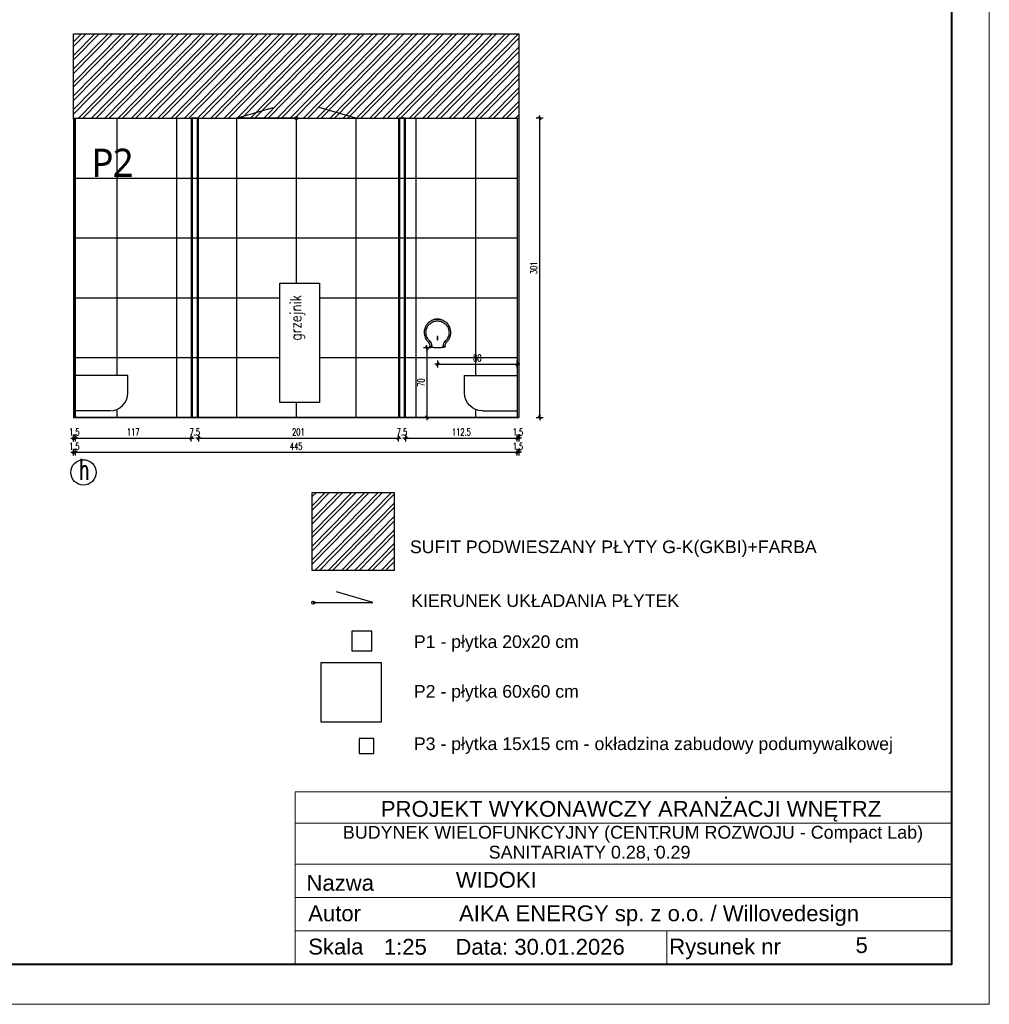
# Model space of a CAD drawing. Header units: centimetres. Extents: x -15121 to 30567, y -60641 to 0.
# Tile 79 of 256: x 7180 to 8156, y -27541 to -26550. Entities that reach past the tile are written whole.
import ezdxf
from ezdxf.enums import TextEntityAlignment as Align

# ---------------------------------------------------------------- set-up
doc = ezdxf.new("R2010")
doc.units = ezdxf.units.CM
doc.header["$LTSCALE"] = 60
doc.layers.add('A Obramowanie', color=7, linetype='Continuous', lineweight=15, plot=False)
doc.layers.add('A Ramka', color=5, linetype='Continuous', lineweight=40)
doc.layers.add('A tabelka ogólna 25', color=7, linetype='Continuous', lineweight=20)
for name, color, linetype in [('AIKA oznaczenia okładzin', 5, 'Continuous'), ('AIKA oznaczenia widoków', 30, 'Continuous'), ('AIKA powierzchnie', 6, 'Continuous'), ('AIKA sanitariaty', 7, 'Continuous'), ('AIKA sufity podwieszane', 8, 'Continuous'), ('AIKA TYNK', 5, 'Continuous'), ('AIKA widoki wymiarowanie', 7, 'Continuous'), ('AIKA widokowe', 7, 'Continuous'), ('AIKA ŚCIANA', 8, 'Continuous'), ('widokowe', 7, 'Continuous')]:
    doc.layers.add(name, color=color, linetype=linetype)
doc.styles.add('Annotative', font='arial.ttf')
doc.styles.add('RomanS', font='romans.shx')
doc.styles.add('SŁAWKA', font='simplex.shx', dxfattribs={"height": 12.5})
doc.styles.add('WYM--ROMANSSHX-08', font='ROMANS.SHX', dxfattribs={"width": 0.8})
doc.styles.add('wymiar', font='txt.shx', dxfattribs={"width": 0.6})
doc.dimstyles.new('Dwudziestka', dxfattribs={"dimtxt": 7, "dimasz": 0.7, "dimexe": 5, "dimexo": 0, "dimgap": 2.5, "dimtad": 1, "dimtoh": 1, "dimdec": 3, "dimrnd": 0.5, "dimdsep": 46, "dimtxsty": 'wymiar', "dimblk": 'znacznik', "dimcen": 0, "dimdle": 5, "dimse1": 1, "dimse2": 1, "dimclrd": 256, "dimclre": 256, "dimclrt": 256, "dimadec": 0, "dimazin": 0, "dimtfac": 0.4, "dimtdec": 3, "dimtix": 1, "dimtofl": 0, "dimtmove": 2, "dimatfit": 3, "dimldrblk": 'znacznik', "dimfxl": 1, "dimtolj": 1, "dimarcsym": 0})

# ---------------------------------------------------------------- blocks, each defined once
blk = doc.blocks.new('sl dozownik papieru widok')
at = {"layer": 'AIKA sanitariaty', "extrusion": (0, 1, 0)}
for p, q in [((3.5, 12.01), (3.5, 11.98)), ((3.5, 12.01), (3.56, 12.01)), ((3.63, 12.05), (3.58, 12.14)), ((15.42, 12.14), (15.37, 12.05)), ((15.44, 12.01), (15.5, 12.01)), ((15.5, 11.98), (15.5, 12.01)), ((9.2, -7.1), (9.2, -4.4)), ((9.8, -4.4), (9.8, -7.1)), ((1.8, -14), (1.8, -14.1)), ((1.8, -14.1), (1.8, -14.2)), ((2, -14.23), (3.67, -14.23)), ((2, -14.23), (2, -14.77)), ((3.67, -15.02), (3.67, -14.23)), ((15.33, -14.23), (15.33, -15.02)), ((15.33, -14.23), (17, -14.23)), ((17, -14.77), (17, -14.23)), ((17.2, -14.1), (17.2, -14)), ((17.2, -14.2), (17.2, -14.1))]:
    blk.add_line(p, q, dxfattribs=at)
at = {"layer": 'AIKA sanitariaty'}
for centre, radius, start, end in [((9.5, 0), 13.4, 117.23383, 143.20323), ((9.17, 0), 11.4, 117.03569, 143.57479), ((3.65, 12.01), 0.15, 117.664, 180), ((9.5, 0.85), 12.75, 62.336, 117.664), ((9.5, 0.85), 12.6, 69.60706, 110.39294), ((9.83, 0), 11.4, 36.42521, 62.96431), ((15.35, 12.01), 0.15, 0, 62.336), ((9.5, 0), 13.4, 36.79677, 62.76617), ((9.5, 0), 13.4, 216.79677, 225.05176), ((9.17, 0), 11.4, 216.42521, 225.05176), ((-4.7, -14.23), 6.7, 0, 45.05176), ((-5.03, -14.23), 8.7, 0, 45.05176), ((24.03, -14.23), 8.7, 134.94824, 180), ((23.7, -14.23), 6.7, 134.94824, 180), ((9.83, 0), 11.4, 314.94824, 323.57479), ((9.5, 0), 13.4, 314.94824, 323.20323), ((2.2, -14), 0.4, 123.92488, 180), ((2.2, -14.2), 0.4, 180, 240), ((9.5, 29.6), 45, 262.5597, 262.97963), ((9.5, 29.6), 45, 277.02037, 277.4403), ((16.8, -14.2), 0.4, 300, 0), ((16.8, -14), 0.4, 0, 56.07512)]:
    blk.add_arc(centre, radius, start, end, dxfattribs=at)
for points, knots in [([(3.37, 11.91), (3.71, 12.09), (4.05, 12.25), (5.18, 12.71), (5.98, 12.95), (7.43, 13.26), (8.08, 13.34), (8.99, 13.39), (9.24, 13.4), (9.5, 13.4)], [665.068332, 665.068332, 665.068332, 665.068332, 674.873359, 674.873359, 696.15174, 696.15174, 712.840829, 712.840829, 719.36757, 719.36757, 719.36757, 719.36757]), ([(3.99, 10.15), (3.99, 10.15), (3.99, 10.15), (4, 10.14), (4, 10.13), (4, 10.11)], [25.154736, 25.154736, 25.154736, 25.154736, 25.2068571, 25.2068571, 25.5412471, 25.5412471, 25.5412471, 25.5412471]), ([(4, 10.11), (4.32, 10.27), (4.64, 10.42), (5.65, 10.81), (6.36, 11.02), (7.66, 11.28), (8.24, 11.35), (9.05, 11.39), (9.27, 11.4), (9.5, 11.4)], [664.576978, 664.576978, 664.576978, 664.576978, 674.873359, 674.873359, 696.15174, 696.15174, 712.840829, 712.840829, 719.36757, 719.36757, 719.36757, 719.36757]), ([(9.5, 13.4), (9.94, 13.4), (10.37, 13.38), (11.24, 13.29), (11.67, 13.23), (12.52, 13.06), (12.95, 12.96), (13.78, 12.71), (14.19, 12.56), (14.95, 12.25), (15.29, 12.09), (15.63, 11.91)], [719.36757, 719.36757, 719.36757, 719.36757, 730.491124, 730.491124, 741.614678, 741.614678, 752.738229, 752.738229, 763.861781, 763.861781, 773.666807, 773.666807, 773.666807, 773.666807]), ([(9.5, 11.4), (9.89, 11.4), (10.28, 11.38), (11.05, 11.31), (11.43, 11.26), (12.19, 11.11), (12.57, 11.02), (13.31, 10.81), (13.67, 10.69), (14.36, 10.42), (14.68, 10.27), (15, 10.11)], [719.36757, 719.36757, 719.36757, 719.36757, 730.491124, 730.491124, 741.614678, 741.614678, 752.738229, 752.738229, 763.861781, 763.861781, 774.158161, 774.158161, 774.158161, 774.158161]), ([(15, 10.11), (15, 10.13), (15, 10.14), (15.01, 10.15), (15.01, 10.15), (15.01, 10.15)], [0, 0, 0, 0, 0.3582778, 0.3582778, 0.4217256, 0.4217256, 0.4217256, 0.4217256]), ([(-1.23, -8.03), (-1.54, -7.61), (-1.83, -7.18), (-2.51, -6), (-2.87, -5.22), (-3.3, -4), (-3.42, -3.57), (-3.63, -2.71), (-3.71, -2.28), (-3.86, -1.23), (-3.9, -0.62), (-3.9, 0), (-3.9, 0.87), (-3.82, 1.74), (-3.48, 3.44), (-3.23, 4.27), (-2.62, 5.77), (-2.28, 6.44), (-1.68, 7.4), (-1.46, 7.72), (-1.23, 8.03)], [645.898161, 645.898161, 645.898161, 645.898161, 659.198751, 659.198751, 681.041528, 681.041528, 692.345125, 692.345125, 703.648717, 703.648717, 719.365815, 719.365815, 719.365815, 741.542046, 741.542046, 763.718271, 763.718271, 782.93566, 782.93566, 792.832229, 792.832229, 792.832229, 792.832229]), ([(-0.03, -6.85), (-0.31, -6.49), (-0.57, -6.12), (-1.19, -5.1), (-1.5, -4.44), (-1.88, -3.4), (-1.99, -3.04), (-2.18, -2.31), (-2.25, -1.94), (-2.38, -1.05), (-2.42, -0.52), (-2.42, 0), (-2.42, 0.74), (-2.34, 1.48), (-2.05, 2.93), (-1.82, 3.64), (-1.28, 4.91), (-0.97, 5.48), (-0.44, 6.3), (-0.24, 6.58), (-0.03, 6.85)], [645.629, 645.629, 645.629, 645.629, 659.198751, 659.198751, 681.041528, 681.041528, 692.345125, 692.345125, 703.648717, 703.648717, 719.365815, 719.365815, 719.365815, 741.542046, 741.542046, 763.718271, 763.718271, 782.93566, 782.93566, 793.101387, 793.101387, 793.101387, 793.101387]), ([(-0.03, 6.85), (-0.03, 6.85), (-0.02, 6.85), (-0.02, 6.84), (-0.01, 6.83), (-0.01, 6.82), (0, 6.81), (0, 6.79), (0, 6.78), (0, 6.77)], [125.169211, 125.169211, 125.169211, 125.169211, 125.262842, 125.262842, 125.558179, 125.558179, 125.889339, 125.889339, 126.290447, 126.290447, 126.290447, 126.290447]), ([(19, 6.77), (19, 6.78), (19, 6.8), (19.01, 6.83), (19.01, 6.83), (19.02, 6.84), (19.02, 6.85), (19.03, 6.85)], [0, 0, 0, 0, 0.4713843, 0.4713843, 0.7522977, 0.7522977, 0.8768388, 0.8768388, 0.8768388, 0.8768388]), ([(19.03, 6.85), (19.31, 6.49), (19.57, 6.12), (20.19, 5.1), (20.5, 4.44), (20.88, 3.4), (20.99, 3.04), (21.18, 2.31), (21.25, 1.94), (21.38, 1.05), (21.42, 0.52), (21.42, 0), (21.42, -0.74), (21.34, -1.48), (21.05, -2.93), (20.82, -3.64), (20.28, -4.91), (19.97, -5.48), (19.44, -6.3), (19.24, -6.58), (19.03, -6.85)], [645.629, 645.629, 645.629, 645.629, 659.198751, 659.198751, 681.041661, 681.041661, 692.345192, 692.345192, 703.648717, 703.648717, 719.365815, 719.365815, 719.365815, 741.542046, 741.542046, 763.718271, 763.718271, 782.936343, 782.936343, 793.101387, 793.101387, 793.101387, 793.101387]), ([(20.23, 8.03), (20.54, 7.61), (20.83, 7.18), (21.51, 6), (21.87, 5.22), (22.3, 4), (22.42, 3.57), (22.63, 2.71), (22.71, 2.28), (22.86, 1.23), (22.9, 0.62), (22.9, 0), (22.9, -0.87), (22.82, -1.74), (22.48, -3.44), (22.23, -4.27), (21.62, -5.77), (21.28, -6.44), (20.68, -7.4), (20.46, -7.72), (20.23, -8.03)], [645.89816, 645.89816, 645.89816, 645.89816, 659.198751, 659.198751, 681.041661, 681.041661, 692.345192, 692.345192, 703.648717, 703.648717, 719.365815, 719.365815, 719.365815, 741.542046, 741.542046, 763.718271, 763.718271, 782.936343, 782.936343, 792.832229, 792.832229, 792.832229, 792.832229]), ([(0, -6.77), (0, -6.78), (0, -6.8), (-0.01, -6.83), (-0.01, -6.83), (-0.02, -6.84), (-0.02, -6.85), (-0.03, -6.85)], [0, 0, 0, 0, 0.4713843, 0.4713843, 0.7522977, 0.7522977, 0.8768388, 0.8768388, 0.8768388, 0.8768388]), ([(9.2, -4.4), (9.2, -4.38), (9.2, -4.36), (9.21, -4.32), (9.22, -4.3), (9.23, -4.27), (9.24, -4.25), (9.26, -4.22), (9.27, -4.2), (9.3, -4.17), (9.32, -4.16), (9.35, -4.14), (9.37, -4.13), (9.4, -4.12), (9.42, -4.11), (9.46, -4.1), (9.48, -4.1), (9.5, -4.1)], [9.040508, 9.040508, 9.040508, 9.040508, 9.60554, 9.60554, 10.170572, 10.170572, 10.735604, 10.735604, 11.300635, 11.300635, 11.865667, 11.865667, 12.430699, 12.430699, 12.995731, 12.995731, 13.560763, 13.560763, 13.560763, 13.560763]), ([(9.5, -7.4), (9.48, -7.4), (9.46, -7.4), (9.42, -7.39), (9.4, -7.38), (9.37, -7.37), (9.35, -7.36), (9.32, -7.34), (9.3, -7.33), (9.27, -7.3), (9.26, -7.28), (9.24, -7.25), (9.23, -7.23), (9.22, -7.2), (9.21, -7.18), (9.2, -7.14), (9.2, -7.12), (9.2, -7.1)], [4.520254, 4.520254, 4.520254, 4.520254, 5.085286, 5.085286, 5.650318, 5.650318, 6.215349, 6.215349, 6.780381, 6.780381, 7.345413, 7.345413, 7.910445, 7.910445, 8.475477, 8.475477, 9.040508, 9.040508, 9.040508, 9.040508]), ([(9.5, -4.1), (9.52, -4.1), (9.54, -4.1), (9.58, -4.11), (9.6, -4.12), (9.63, -4.13), (9.65, -4.14), (9.68, -4.16), (9.7, -4.17), (9.73, -4.2), (9.74, -4.22), (9.76, -4.25), (9.77, -4.27), (9.78, -4.3), (9.79, -4.32), (9.8, -4.36), (9.8, -4.38), (9.8, -4.4)], [-4.520254, -4.520254, -4.520254, -4.520254, -3.955222, -3.955222, -3.390191, -3.390191, -2.825159, -2.825159, -2.260127, -2.260127, -1.695095, -1.695095, -1.130064, -1.130064, -0.565032, -0.565032, 0, 0, 0, 0]), ([(9.8, -7.1), (9.8, -7.12), (9.8, -7.14), (9.79, -7.18), (9.78, -7.2), (9.77, -7.23), (9.76, -7.25), (9.74, -7.28), (9.73, -7.3), (9.7, -7.33), (9.68, -7.34), (9.65, -7.36), (9.63, -7.37), (9.6, -7.38), (9.58, -7.39), (9.54, -7.4), (9.52, -7.4), (9.5, -7.4)], [0, 0, 0, 0, 0.565032, 0.565032, 1.130064, 1.130064, 1.695095, 1.695095, 2.260127, 2.260127, 2.825159, 2.825159, 3.390191, 3.390191, 3.955222, 3.955222, 4.520254, 4.520254, 4.520254, 4.520254]), ([(19.03, -6.85), (19.03, -6.85), (19.02, -6.85), (19.02, -6.84), (19.01, -6.83), (19.01, -6.82), (19, -6.81), (19, -6.79), (19, -6.78), (19, -6.77)], [125.169211, 125.169211, 125.169211, 125.169211, 125.262842, 125.262842, 125.558179, 125.558179, 125.889339, 125.889339, 126.290447, 126.290447, 126.290447, 126.290447]), ([(2, -14.77), (2, -14.77), (2.01, -14.77), (2.06, -14.78), (2.1, -14.79), (2.2, -14.8), (2.27, -14.81), (2.41, -14.84), (2.49, -14.85), (2.67, -14.88), (2.77, -14.89), (2.99, -14.93), (3.11, -14.94), (3.36, -14.98), (3.49, -15), (3.63, -15.02), (3.65, -15.02), (3.67, -15.02)], [60.506898, 60.506898, 60.506898, 60.506898, 64.273678, 64.273678, 68.040459, 68.040459, 71.80724, 71.80724, 75.574021, 75.574021, 79.379576, 79.379576, 83.185131, 83.185131, 86.990686, 86.990686, 87.56164, 87.56164, 87.56164, 87.56164]), ([(4, -15.06), (4.24, -15.09), (4.48, -15.12), (5.23, -15.2), (5.75, -15.25), (6.81, -15.32), (7.34, -15.35), (8.42, -15.39), (8.96, -15.4), (9.5, -15.4)], [7.774572, 7.774572, 7.774572, 7.774572, 14.878773, 14.878773, 29.757545, 29.757545, 44.636318, 44.636318, 59.515091, 59.515091, 59.515091, 59.515091]), ([(9.5, -15.4), (10.04, -15.4), (10.58, -15.39), (11.66, -15.35), (12.19, -15.32), (13.25, -15.25), (13.77, -15.2), (14.52, -15.12), (14.76, -15.09), (15, -15.06)], [59.515091, 59.515091, 59.515091, 59.515091, 74.393864, 74.393864, 89.272636, 89.272636, 104.151409, 104.151409, 111.25561, 111.25561, 111.25561, 111.25561]), ([(15.33, -15.02), (15.35, -15.02), (15.37, -15.02), (15.51, -15), (15.64, -14.98), (15.89, -14.94), (16.01, -14.93), (16.23, -14.89), (16.33, -14.88), (16.51, -14.85), (16.59, -14.84), (16.73, -14.81), (16.8, -14.8), (16.9, -14.79), (16.94, -14.78), (16.99, -14.77), (17, -14.77), (17, -14.77)], [33.452155, 33.452155, 33.452155, 33.452155, 34.023109, 34.023109, 37.828664, 37.828664, 41.634219, 41.634219, 45.439774, 45.439774, 49.206555, 49.206555, 52.973336, 52.973336, 56.740117, 56.740117, 60.506898, 60.506898, 60.506898, 60.506898])]:
    blk.add_open_spline(points, degree=3, knots=knots, dxfattribs=at)
blk = doc.blocks.new('SL wc bok')
at = {"layer": 'AIKA sanitariaty'}
for p, q in [((53, 0), (0, 0)), ((0, 0), (0, -35.37)), ((53, -17.37), (53, 0))]:
    blk.add_line(p, q, dxfattribs=at)
blk.add_arc((35, -17.37), 18, 270, 0, dxfattribs=at)
at = {"layer": 'widokowe', "color": 7}
blk.add_line((35, -35.37), (0, -35.37), dxfattribs=at)
blk = doc.blocks.new('znacznik')
at = {"color": 0}
for points in [[(-4, 0), (4, 0)], [(0, -5), (0, 5)]]:
    blk.add_lwpolyline(points, dxfattribs=at)
at = {"color": 1}
blk.add_lwpolyline([(-2.1, -2.1), (2.1, 2.1)], dxfattribs=at)
blk = doc.blocks.new('*D6096')
at = {"layer": 'AIKA widoki wymiarowanie', "lineweight": -2, "transparency": 16777216}
for p, q in [((7233.46, -26971.37), (7232.76, -26971.37)), ((7236.36, -26971.37), (7237.06, -26971.37))]:
    blk.add_line(p, q, dxfattribs=at)
at = {"layer": 'Defpoints', "color": 0, "transparency": 16777216}
for p in [(7234.16, -26950.53), (7235.66, -26950.53), (7235.66, -26971.37)]:
    blk.add_point(p, dxfattribs=at)
at = {"layer": 'AIKA widoki wymiarowanie', "lineweight": -2, "transparency": 16777216, "xscale": 0.7, "yscale": 0.7, "zscale": 0.7}
blk.add_blockref('znacznik', (7234.16, -26971.37), dxfattribs=at)
at = {"layer": 'AIKA widoki wymiarowanie', "lineweight": -2, "transparency": 16777216, "xscale": 0.7, "yscale": 0.7, "zscale": 0.7, "rotation": 180}
blk.add_blockref('znacznik', (7235.66, -26971.37), dxfattribs=at)
at = {"layer": 'AIKA widoki wymiarowanie', "transparency": 16777216, "insert": (7234.91, -26965.37), "char_height": 7, "attachment_point": 5, "style": 'wymiar'}
blk.add_mtext('\\A1;1.5', dxfattribs=at)
blk = doc.blocks.new('*D6097')
at = {"layer": 'AIKA widoki wymiarowanie', "lineweight": -2}
blk.add_line((7236.36, -26971.37), (7351.81, -26971.37), dxfattribs=at)
at = {"layer": 'Defpoints', "color": 0}
for p in [(7352.51, -26931.33), (7235.66, -26950.53), (7352.51, -26971.37)]:
    blk.add_point(p, dxfattribs=at)
at = {"layer": 'AIKA widoki wymiarowanie', "linetype": 'ByBlock', "lineweight": -2, "xscale": 0.7, "yscale": 0.7, "zscale": 0.7, "rotation": 180}
blk.add_blockref('znacznik', (7235.66, -26971.37), dxfattribs=at)
at = {"layer": 'AIKA widoki wymiarowanie', "linetype": 'ByBlock', "lineweight": -2, "xscale": 0.7, "yscale": 0.7, "zscale": 0.7}
blk.add_blockref('znacznik', (7352.51, -26971.37), dxfattribs=at)
at = {"layer": 'AIKA widoki wymiarowanie', "insert": (7294.09, -26965.37), "char_height": 7, "attachment_point": 5, "style": 'wymiar'}
blk.add_mtext('\\A1;117', dxfattribs=at)
blk = doc.blocks.new('*D6098')
at = {"layer": 'AIKA widoki wymiarowanie', "lineweight": -2}
for p, q in [((7351.81, -26971.37), (7351.11, -26971.37)), ((7360.51, -26971.37), (7361.21, -26971.37))]:
    blk.add_line(p, q, dxfattribs=at)
at = {"layer": 'Defpoints', "color": 0}
for p in [(7352.51, -26931.33), (7359.81, -26932), (7359.81, -26971.37)]:
    blk.add_point(p, dxfattribs=at)
at = {"layer": 'AIKA widoki wymiarowanie', "linetype": 'ByBlock', "lineweight": -2, "xscale": 0.7, "yscale": 0.7, "zscale": 0.7}
blk.add_blockref('znacznik', (7352.51, -26971.37), dxfattribs=at)
at = {"layer": 'AIKA widoki wymiarowanie', "linetype": 'ByBlock', "lineweight": -2, "xscale": 0.7, "yscale": 0.7, "zscale": 0.7, "rotation": 180}
blk.add_blockref('znacznik', (7359.81, -26971.37), dxfattribs=at)
at = {"layer": 'AIKA widoki wymiarowanie', "insert": (7356.16, -26965.37), "char_height": 7, "attachment_point": 5, "style": 'wymiar'}
blk.add_mtext('\\A1;7.5', dxfattribs=at)
blk = doc.blocks.new('*D6099')
at = {"layer": 'AIKA widoki wymiarowanie', "lineweight": -2}
blk.add_line((7360.51, -26971.37), (7560.31, -26971.37), dxfattribs=at)
at = {"layer": 'Defpoints', "color": 0}
for p in [(7561.01, -26922.84), (7359.81, -26932), (7561.01, -26971.37)]:
    blk.add_point(p, dxfattribs=at)
at = {"layer": 'AIKA widoki wymiarowanie', "linetype": 'ByBlock', "lineweight": -2, "xscale": 0.7, "yscale": 0.7, "zscale": 0.7, "rotation": 180}
blk.add_blockref('znacznik', (7359.81, -26971.37), dxfattribs=at)
at = {"layer": 'AIKA widoki wymiarowanie', "linetype": 'ByBlock', "lineweight": -2, "xscale": 0.7, "yscale": 0.7, "zscale": 0.7}
blk.add_blockref('znacznik', (7561.01, -26971.37), dxfattribs=at)
at = {"layer": 'AIKA widoki wymiarowanie', "insert": (7460.41, -26965.37), "char_height": 7, "attachment_point": 5, "style": 'wymiar'}
blk.add_mtext('\\A1;201', dxfattribs=at)
blk = doc.blocks.new('*D6100')
at = {"layer": 'AIKA widoki wymiarowanie', "lineweight": -2}
for p, q in [((7560.31, -26971.37), (7559.61, -26971.37)), ((7569.01, -26971.37), (7569.71, -26971.37))]:
    blk.add_line(p, q, dxfattribs=at)
at = {"layer": 'Defpoints', "color": 0}
for p in [(7561.01, -26922.84), (7568.31, -26931.48), (7568.31, -26971.37)]:
    blk.add_point(p, dxfattribs=at)
at = {"layer": 'AIKA widoki wymiarowanie', "linetype": 'ByBlock', "lineweight": -2, "xscale": 0.7, "yscale": 0.7, "zscale": 0.7}
blk.add_blockref('znacznik', (7561.01, -26971.37), dxfattribs=at)
at = {"layer": 'AIKA widoki wymiarowanie', "linetype": 'ByBlock', "lineweight": -2, "xscale": 0.7, "yscale": 0.7, "zscale": 0.7, "rotation": 180}
blk.add_blockref('znacznik', (7568.31, -26971.37), dxfattribs=at)
at = {"layer": 'AIKA widoki wymiarowanie', "insert": (7564.66, -26965.37), "char_height": 7, "attachment_point": 5, "style": 'wymiar'}
blk.add_mtext('\\A1;7.5', dxfattribs=at)
blk = doc.blocks.new('*D6101')
at = {"layer": 'AIKA widoki wymiarowanie', "lineweight": -2}
blk.add_line((7569.01, -26971.37), (7679.96, -26971.37), dxfattribs=at)
at = {"layer": 'Defpoints', "color": 0}
for p in [(7568.31, -26931.48), (7680.66, -26950.53), (7680.66, -26971.37)]:
    blk.add_point(p, dxfattribs=at)
at = {"layer": 'AIKA widoki wymiarowanie', "linetype": 'ByBlock', "lineweight": -2, "xscale": 0.7, "yscale": 0.7, "zscale": 0.7, "rotation": 180}
blk.add_blockref('znacznik', (7568.31, -26971.37), dxfattribs=at)
at = {"layer": 'AIKA widoki wymiarowanie', "linetype": 'ByBlock', "lineweight": -2, "xscale": 0.7, "yscale": 0.7, "zscale": 0.7}
blk.add_blockref('znacznik', (7680.66, -26971.37), dxfattribs=at)
at = {"layer": 'AIKA widoki wymiarowanie', "insert": (7624.49, -26965.37), "char_height": 7, "attachment_point": 5, "style": 'wymiar'}
blk.add_mtext('\\A1;112.5', dxfattribs=at)
blk = doc.blocks.new('*D6102')
at = {"layer": 'AIKA widoki wymiarowanie', "lineweight": -2, "transparency": 16777216}
for p, q in [((7679.96, -26971.37), (7679.26, -26971.37)), ((7682.86, -26971.37), (7683.56, -26971.37))]:
    blk.add_line(p, q, dxfattribs=at)
at = {"layer": 'Defpoints', "color": 0, "transparency": 16777216}
for p in [(7680.66, -26950.53), (7682.16, -26950.53), (7682.16, -26971.37)]:
    blk.add_point(p, dxfattribs=at)
at = {"layer": 'AIKA widoki wymiarowanie', "lineweight": -2, "transparency": 16777216, "xscale": 0.7, "yscale": 0.7, "zscale": 0.7}
blk.add_blockref('znacznik', (7680.66, -26971.37), dxfattribs=at)
at = {"layer": 'AIKA widoki wymiarowanie', "lineweight": -2, "transparency": 16777216, "xscale": 0.7, "yscale": 0.7, "zscale": 0.7, "rotation": 180}
blk.add_blockref('znacznik', (7682.16, -26971.37), dxfattribs=at)
at = {"layer": 'AIKA widoki wymiarowanie', "transparency": 16777216, "insert": (7681.41, -26965.37), "char_height": 7, "attachment_point": 5, "style": 'wymiar'}
blk.add_mtext('\\A1;1.5', dxfattribs=at)
blk = doc.blocks.new('*D6103')
at = {"layer": 'AIKA widoki wymiarowanie', "lineweight": -2, "transparency": 16777216}
blk.add_line((7601.12, -26896.9), (7679.96, -26896.9), dxfattribs=at)
at = {"layer": 'Defpoints', "color": 0, "transparency": 16777216}
for p in [(7600.42, -26880.53), (7680.66, -26880.53), (7680.66, -26896.9)]:
    blk.add_point(p, dxfattribs=at)
at = {"layer": 'AIKA widoki wymiarowanie', "lineweight": -2, "transparency": 16777216, "xscale": 0.7, "yscale": 0.7, "zscale": 0.7, "rotation": 180}
blk.add_blockref('znacznik', (7600.42, -26896.9), dxfattribs=at)
at = {"layer": 'AIKA widoki wymiarowanie', "lineweight": -2, "transparency": 16777216, "xscale": 0.7, "yscale": 0.7, "zscale": 0.7}
blk.add_blockref('znacznik', (7680.66, -26896.9), dxfattribs=at)
at = {"layer": 'AIKA widoki wymiarowanie', "transparency": 16777216, "insert": (7640.54, -26890.9), "char_height": 7, "attachment_point": 5, "style": 'wymiar'}
blk.add_mtext('\\A1;80', dxfattribs=at)
blk = doc.blocks.new('*D6104')
at = {"layer": 'AIKA widoki wymiarowanie', "lineweight": -2, "transparency": 16777216}
blk.add_line((7589.8, -26881.23), (7589.8, -26949.83), dxfattribs=at)
at = {"layer": 'Defpoints', "color": 0, "transparency": 16777216}
for p in [(7600.42, -26880.53), (7589.8, -26950.53), (7600.42, -26950.53)]:
    blk.add_point(p, dxfattribs=at)
at = {"layer": 'AIKA widoki wymiarowanie', "lineweight": -2, "transparency": 16777216, "xscale": 0.7, "yscale": 0.7, "zscale": 0.7}
for p, rotation in [((7589.8, -26880.53), 90), ((7589.8, -26950.53), 270)]:
    blk.add_blockref('znacznik', p, dxfattribs=dict(at, rotation=rotation))
at = {"layer": 'AIKA widoki wymiarowanie', "transparency": 16777216, "insert": (7583.8, -26915.53), "char_height": 7, "attachment_point": 5, "rotation": 90, "style": 'wymiar'}
blk.add_mtext('\\A1;70', dxfattribs=at)
blk = doc.blocks.new('*D6105')
at = {"layer": 'AIKA widoki wymiarowanie', "lineweight": -2, "transparency": 16777216}
for p, q in [((7233.46, -26985.57), (7232.76, -26985.57)), ((7236.36, -26985.57), (7237.06, -26985.57))]:
    blk.add_line(p, q, dxfattribs=at)
at = {"layer": 'Defpoints', "color": 0, "transparency": 16777216}
for p in [(7234.16, -26871.8), (7235.66, -26871.8), (7235.66, -26985.57)]:
    blk.add_point(p, dxfattribs=at)
at = {"layer": 'AIKA widoki wymiarowanie', "lineweight": -2, "transparency": 16777216, "xscale": 0.7, "yscale": 0.7, "zscale": 0.7}
blk.add_blockref('znacznik', (7234.16, -26985.57), dxfattribs=at)
at = {"layer": 'AIKA widoki wymiarowanie', "lineweight": -2, "transparency": 16777216, "xscale": 0.7, "yscale": 0.7, "zscale": 0.7, "rotation": 180}
blk.add_blockref('znacznik', (7235.66, -26985.57), dxfattribs=at)
at = {"layer": 'AIKA widoki wymiarowanie', "transparency": 16777216, "insert": (7234.91, -26979.57), "char_height": 7, "attachment_point": 5, "style": 'wymiar'}
blk.add_mtext('\\A1;1.5', dxfattribs=at)
blk = doc.blocks.new('*D6106')
at = {"layer": 'AIKA widoki wymiarowanie', "lineweight": -2, "transparency": 16777216}
blk.add_line((7236.36, -26985.57), (7679.96, -26985.57), dxfattribs=at)
at = {"layer": 'Defpoints', "color": 0, "transparency": 16777216}
for p in [(7235.66, -26871.54), (7680.66, -26950.53), (7680.66, -26985.57)]:
    blk.add_point(p, dxfattribs=at)
at = {"layer": 'AIKA widoki wymiarowanie', "lineweight": -2, "transparency": 16777216, "xscale": 0.7, "yscale": 0.7, "zscale": 0.7, "rotation": 180}
blk.add_blockref('znacznik', (7235.66, -26985.57), dxfattribs=at)
at = {"layer": 'AIKA widoki wymiarowanie', "lineweight": -2, "transparency": 16777216, "xscale": 0.7, "yscale": 0.7, "zscale": 0.7}
blk.add_blockref('znacznik', (7680.66, -26985.57), dxfattribs=at)
at = {"layer": 'AIKA widoki wymiarowanie', "transparency": 16777216, "insert": (7458.16, -26979.57), "char_height": 7, "attachment_point": 5, "style": 'wymiar'}
blk.add_mtext('\\A1;445', dxfattribs=at)
blk = doc.blocks.new('*D6107')
at = {"layer": 'AIKA widoki wymiarowanie', "lineweight": -2, "transparency": 16777216}
for p, q in [((7679.96, -26985.57), (7679.26, -26985.57)), ((7682.86, -26985.57), (7683.56, -26985.57))]:
    blk.add_line(p, q, dxfattribs=at)
at = {"layer": 'Defpoints', "color": 0, "transparency": 16777216}
for p in [(7680.66, -26950.53), (7682.16, -26950.53), (7682.16, -26985.57)]:
    blk.add_point(p, dxfattribs=at)
at = {"layer": 'AIKA widoki wymiarowanie', "lineweight": -2, "transparency": 16777216, "xscale": 0.7, "yscale": 0.7, "zscale": 0.7}
blk.add_blockref('znacznik', (7680.66, -26985.57), dxfattribs=at)
at = {"layer": 'AIKA widoki wymiarowanie', "lineweight": -2, "transparency": 16777216, "xscale": 0.7, "yscale": 0.7, "zscale": 0.7, "rotation": 180}
blk.add_blockref('znacznik', (7682.16, -26985.57), dxfattribs=at)
at = {"layer": 'AIKA widoki wymiarowanie', "transparency": 16777216, "insert": (7681.41, -26979.57), "char_height": 7, "attachment_point": 5, "style": 'wymiar'}
blk.add_mtext('\\A1;1.5', dxfattribs=at)
blk = doc.blocks.new('*D6108')
at = {"layer": 'AIKA widoki wymiarowanie', "lineweight": -2, "transparency": 16777216}
blk.add_line((7703.39, -26949.83), (7703.39, -26650.23), dxfattribs=at)
at = {"layer": 'Defpoints', "color": 0, "transparency": 16777216}
for p in [(7672.05, -26649.53), (7703.39, -26649.53), (7672.05, -26950.53)]:
    blk.add_point(p, dxfattribs=at)
at = {"layer": 'AIKA widoki wymiarowanie', "lineweight": -2, "transparency": 16777216, "xscale": 0.7, "yscale": 0.7, "zscale": 0.7}
for p, rotation in [((7703.39, -26649.53), 90), ((7703.39, -26950.53), 270)]:
    blk.add_blockref('znacznik', p, dxfattribs=dict(at, rotation=rotation))
at = {"layer": 'AIKA widoki wymiarowanie', "transparency": 16777216, "insert": (7697.39, -26800.03), "char_height": 7, "attachment_point": 5, "rotation": 90, "style": 'wymiar'}
blk.add_mtext('\\A1;301', dxfattribs=at)

msp = doc.modelspace()

# ---------------------------------------------------------------- hatches: boundary and pattern name
at = {"layer": 'AIKA sufity podwieszane', "transparency": 33554610}
h = msp.add_hatch(dxfattribs=at)
h.set_pattern_fill('ANSI32', color=8, angle=0.6)
h.set_pattern_definition([(45.6, (2233.139, -1566.11), (-6.8053523, 6.6642933), []), (45.6, (2237.629, -1566.063), (-6.8053523, 6.6642933), [])])
h.paths.add_polyline_path([(7682.1644, -26564.5288), (7234.1645, -26564.5288), (7234.1645, -26649.5288), (7456.6644, -26649.5288, -1), (7459.6644, -26649.5288), (7680.6644, -26649.5288), (7682.1644, -26649.5288)])
h = msp.add_hatch(dxfattribs=at)
h.set_pattern_fill('ANSI32', color=8, angle=0.6)
h.set_pattern_definition([(45.6, (2566.1265, -1515.895), (-6.8053523, 6.6642933), []), (45.6, (2570.616, -1515.848), (-6.8053523, 6.6642933), [])])
h.paths.add_polyline_path([(7556.8269, -27104.6044), (7556.8269, -27026.0004), (7474.2466, -27026.0004), (7474.2466, -27104.6044)])

# ---------------------------------------------------------------- linework, layer by layer
at = {"layer": 'A Obramowanie', "transparency": 33554610}
msp.add_lwpolyline([(8155.9272, -27541.1294), (5922.788, -27541.1294), (5922.788, -25975.0194), (8155.9272, -25975.0194)], close=True, dxfattribs=at)
at = {"layer": 'A Ramka', "transparency": 33554610}
msp.add_lwpolyline([(8118.3323, -26015.5744), (5960.3829, -26015.5744), (5960.3829, -27500.5744), (8118.3323, -27500.5744)], close=True, dxfattribs=at)
at = {"layer": 'A tabelka ogólna 25', "transparency": 33554610}
for p, q in [((7456.9889, -27327.4361), (8118.3323, -27327.4361)), ((7456.9889, -27327.4361), (7456.9889, -27500.5744)), ((8118.3323, -27327.4361), (8118.3323, -27500.5744)), ((7456.9889, -27400.1278), (8118.3323, -27400.1278)), ((7456.9889, -27400.1278), (8118.3323, -27400.1278)), ((7456.9889, -27433.61), (8118.3323, -27433.61)), ((7456.9889, -27433.61), (8118.3323, -27433.61)), ((7456.9889, -27467.0922), (8118.3323, -27467.0922)), ((7456.9889, -27467.0922), (8118.3323, -27467.0922)), ((7831.2104, -27467.0922), (7831.2104, -27500.5744)), ((7456.9889, -27500.3472), (8118.3323, -27500.3472)), ((7456.9889, -27500.3472), (8118.3323, -27500.3472))]:
    msp.add_line(p, q, dxfattribs=at)
at = {"layer": 'A tabelka ogólna 25', "linetype": 'ByBlock', "transparency": 33554610}
msp.add_line((7457.3484, -27358.7611), (8118.6918, -27358.7611), dxfattribs=at)
at = {"layer": 'AIKA oznaczenia widoków'}
msp.add_circle((7244.0017, -27005.9066), 12.7586, dxfattribs=at)
at = {"layer": 'AIKA powierzchnie', "color": 2}
msp.add_lwpolyline([(7235.6645, -26649.5288), (7680.6644, -26649.5288), (7680.6644, -26950.5288), (7235.6645, -26950.5288)], close=True, dxfattribs=at)
at = {"layer": 'AIKA sanitariaty', "color": 8}
msp.add_line((7234.1645, -26650.5288), (7234.1645, -26564.5288), dxfattribs=at)
at = {"layer": 'AIKA sufity podwieszane', "color": 7, "transparency": 33554610}
msp.add_lwpolyline([(7474.2466, -27026.0004), (7556.8269, -27026.0004), (7556.8269, -27104.6044), (7474.2466, -27104.6044)], close=True, dxfattribs=at)
at = {"layer": 'AIKA TYNK'}
for p, q in [((7234.1645, -26564.5288), (7682.1644, -26564.5288)), ((7682.1644, -26564.5288), (7682.1644, -26950.5288)), ((7234.1645, -26649.5288), (7682.1644, -26649.5288)), ((7234.1645, -26650.5288), (7234.1645, -26950.5288)), ((7234.1645, -26950.5288), (7682.1644, -26950.5288))]:
    msp.add_line(p, q, dxfattribs=at)
at = {"layer": 'AIKA widokowe'}
for p, q in [((7235.6645, -26649.5288), (7235.6645, -26950.5288)), ((7680.6644, -26650.5288), (7680.6644, -26950.5288))]:
    msp.add_line(p, q, dxfattribs=at)
at = {"layer": 'AIKA widokowe', "color": 8}
for p, q in [((7277.5644, -26650.5288), (7277.5644, -26908.5288)), ((7337.7644, -26650.5288), (7337.7644, -26950.5288)), ((7397.9644, -26650.5288), (7397.9644, -26950.5288)), ((7458.1644, -26649.5288), (7458.1644, -26815.5288)), ((7518.3644, -26649.5288), (7518.3644, -26950.5288)), ((7578.5644, -26649.5288), (7578.5644, -26950.5288)), ((7638.7644, -26649.5288), (7638.7644, -26908.5288)), ((7234.1645, -26709.7288), (7680.6644, -26709.7288)), ((7234.1645, -26769.9288), (7680.6644, -26769.9288)), ((7234.1645, -26830.1288), (7441.6108, -26830.1288)), ((7481.6108, -26830.1288), (7680.6644, -26830.1288)), ((7234.1645, -26890.3288), (7441.6108, -26890.3288)), ((7481.6108, -26890.3288), (7680.6644, -26890.3288)), ((7458.1644, -26935.5288), (7458.1644, -26950.5288)), ((7277.5644, -26942.5214), (7277.5644, -26950.5288)), ((7638.7644, -26942.5214), (7638.7644, -26950.5288))]:
    msp.add_line(p, q, dxfattribs=at)
at = {"layer": 'AIKA widokowe', "color": 6}
for points in [[(7458.1644, -26649.5288), (7398.1644, -26649.5288), (7434.9434, -26638.7386)], [(7458.1644, -26649.5288), (7518.1644, -26649.5288), (7481.3854, -26638.7386)], [(7475.424, -27136.9483), (7535.424, -27136.9483), (7498.645, -27126.158)]]:
    msp.add_lwpolyline(points, dxfattribs=at)
at = {"layer": 'AIKA widokowe'}
for points in [[(7359.8145, -26950.5288), (7359.8145, -26649.5288), (7352.5145, -26649.5288), (7352.5145, -26950.5288)], [(7358.8145, -26950.5288), (7358.8145, -26649.5288), (7353.5145, -26649.5288), (7353.5145, -26950.5288)], [(7568.3144, -26950.5288), (7568.3144, -26649.5288), (7561.0144, -26649.5288), (7561.0144, -26950.5288)], [(7567.3144, -26950.5288), (7567.3144, -26649.5288), (7562.0144, -26649.5288), (7562.0144, -26950.5288)], [(7481.6108, -26935.5288), (7441.6108, -26935.5288), (7441.6108, -26815.5288), (7481.6108, -26815.5288)]]:
    msp.add_lwpolyline(points, close=True, dxfattribs=at)
at = {"layer": 'AIKA widokowe', "color": 8}
for points in [[(7514.2161, -27185.6171), (7534.2161, -27185.6171), (7534.2161, -27165.6171), (7514.2161, -27165.6171)], [(7483.4247, -27197.1889), (7543.6247, -27197.1889), (7543.6247, -27257.3889), (7483.4247, -27257.3889)], [(7521.4343, -27288.5973), (7536.4343, -27288.5973), (7536.4343, -27273.5973), (7521.4343, -27273.5973)]]:
    msp.add_lwpolyline(points, close=True, dxfattribs=at)
at = {"layer": 'AIKA widokowe', "color": 6}
for centre in [(7458.1644, -26649.5288), (7475.424, -27136.9483)]:
    msp.add_circle(centre, 1.5, dxfattribs=at)
at = {"layer": 'AIKA ŚCIANA'}
for p, q in [((7820.5493, -27374.0549), (7822.5493, -27374.0549)), ((7818.5493, -27385.4604), (7820.5493, -27385.4604))]:
    msp.add_line(p, q, dxfattribs=at)

# ---------------------------------------------------------------- block references
at = {"layer": 'AIKA sanitariaty', "color": 8, "xscale": -1}
for name, p in [('sl dozownik papieru widok', (7609.9246, -26865.1288)), ('SL wc bok', (7680.6644, -26908.5288))]:
    msp.add_blockref(name, p, dxfattribs=at)
at = {"layer": 'AIKA sanitariaty', "color": 8}
msp.add_blockref('SL wc bok', (7235.6645, -26908.5288), dxfattribs=at)

# ---------------------------------------------------------------- texts
at = {"layer": 'A tabelka ogólna 25', "transparency": 33554610, "style": 'Annotative'}
for s, height, p in [('KIERUNEK UKŁADANIA PŁYTEK', 12.727273, (7708.8062, -27128.5354)), ('PROJEKT WYKONAWCZY ARANŻACJI WNĘTRZ', 15.909091, (7795.2548, -27336.5142)), ('BUDYNEK WIELOFUNKCYJNY (CENTRUM ROZWOJU - Compact Lab) ', 12.886364, (7799.6917, -27361.5818))]:
    msp.add_text(s, height=height, dxfattribs=at).set_placement(p, align=Align.TOP_CENTER)
for s, height, p in [('SANITARIATY 0.28, 0.29 ', 12.886364, (7652.0055, -27394.477)), ('Nazwa ', 15.90909, (7468.5419, -27426.8766)), ('WIDOKI ', 15.90909, (7618.8606, -27423.7793)), ('Autor', 15.90909, (7470.2807, -27457.5295)), ('AIKA ENERGY sp. z o.o. / Willovedesign', 15.909091, (7622.1175, -27457.5295)), ('Skala ', 15.90909, (7470.2807, -27491.0117)), (' 1:25', 15.90909, (7540.2693, -27491.2389)), (' Data: 30.01.2026', 15.909091, (7612.2836, -27491.2389)), (' Rysunek nr ', 15.909091, (7827.5603, -27491.0117)), ('5', 15.9091, (8021.2329, -27489.5035))]:
    msp.add_text(s, height=height, dxfattribs=at).set_placement(p)
at = {"layer": 'A tabelka ogólna 25', "transparency": 33554610, "char_height": 12.727273, "attachment_point": 1, "style": 'Annotative'}
for s, insert in [('{\\C7;\\P\\P\\fArial|b0|i0|c238|p34;SUFIT PODWIESZANY PŁYTY G-K(GKBI)+FARBA}', (7572.7094, -27031.9991)), ('{\\C7;\\P\\PP1 - płytka 20x20 cm}', (7576.68, -27127.418)), ('{\\C7;\\P\\PP2 - płytka 60x60 cm}', (7576.68, -27177.4482)), ('{\\C7;\\P\\PP3 - płytka 15x15 cm - okładzina zabudowy podumywalkowej}', (7576.68, -27230.1444))]:
    msp.add_mtext(s, dxfattribs=dict(at, insert=insert))
at = {"layer": 'AIKA oznaczenia okładzin', "insert": (7251.9731, -26680.1876), "char_height": 28.472875, "width": 428.138012, "attachment_point": 1, "rotation": 0.0032966, "style": 'SŁAWKA'}
msp.add_mtext('{\\fTrebuchet MS|b0|i0|c238|p34;\\T0.95;P2}', dxfattribs=at)
at = {"layer": 'AIKA oznaczenia widoków', "insert": (7239.5759, -26992.372, 256.2), "char_height": 21, "width": 498.713923, "attachment_point": 1, "style": 'RomanS'}
msp.add_mtext('{\\W0.6;h}', dxfattribs=at)
at = {"layer": 'AIKA widokowe', "insert": (7452.2387, -26873.3527, 202.37), "char_height": 11.06851, "width": 389.017077, "attachment_point": 1, "rotation": 90, "style": 'WYM--ROMANSSHX-08'}
msp.add_mtext('grzejnik', dxfattribs=at)

# ---------------------------------------------------------------- dimensions: what is measured, and where the dimension line sits
at = {"layer": 'AIKA widoki wymiarowanie'}
for base, p1, p2, picture, middle in [((7703.3868, -26649.5288), (7672.0527, -26950.5288), (7672.0527, -26649.5288), '*D6108', (7697.3868, -26800.0288)), ((7589.7968, -26950.5288), (7600.4246, -26880.5288), (7600.4246, -26950.5288), '*D6104', (7583.7968, -26915.5288))]:
    dim = msp.add_linear_dim(base=base, p1=p1, p2=p2, angle=90, dimstyle='Dwudziestka', dxfattribs=at)
    dim.commit()
    dim.dimension.update_dxf_attribs({"geometry": picture, "text_midpoint": middle})
for base, p1, p2, picture, middle in [((7235.6645, -26985.5726), (7234.1645, -26871.8013), (7235.6645, -26871.8013), '*D6105', (7234.9145, -26979.5726)), ((7680.6644, -26985.5726), (7235.6645, -26871.5389), (7680.6644, -26950.5288), '*D6106', (7458.1644, -26979.5726)), ((7680.6644, -26896.8987), (7600.4246, -26880.5288), (7680.6644, -26880.5288), '*D6103', (7640.5445, -26890.8987)), ((7561.0144, -26971.3704), (7359.8145, -26932.0034), (7561.0144, -26922.8388), '*D6099', (7460.4144, -26965.3704)), ((7568.3144, -26971.3704), (7561.0144, -26922.8388), (7568.3144, -26931.485), '*D6100', (7564.6644, -26965.3704)), ((7352.5145, -26971.3704), (7235.6645, -26950.5288), (7352.5145, -26931.3264), '*D6097', (7294.0895, -26965.3704)), ((7359.8145, -26971.3704), (7352.5145, -26931.3264), (7359.8145, -26932.0034), '*D6098', (7356.1645, -26965.3704)), ((7680.6644, -26971.3704), (7568.3144, -26931.485), (7680.6644, -26950.5288), '*D6101', (7624.4894, -26965.3704)), ((7235.6645, -26971.3704), (7234.1645, -26950.5288), (7235.6645, -26950.5288), '*D6096', (7234.9145, -26965.3704)), ((7682.1644, -26971.3704), (7680.6644, -26950.5288), (7682.1644, -26950.5288), '*D6102', (7681.4144, -26965.3704)), ((7682.1644, -26985.5726), (7680.6644, -26950.5288), (7682.1644, -26950.5288), '*D6107', (7681.4144, -26979.5726))]:
    dim = msp.add_linear_dim(base=base, p1=p1, p2=p2, dimstyle='Dwudziestka', dxfattribs=at)
    dim.commit()
    dim.dimension.update_dxf_attribs({"geometry": picture, "text_midpoint": middle})

doc.saveas('drawing.dxf')
